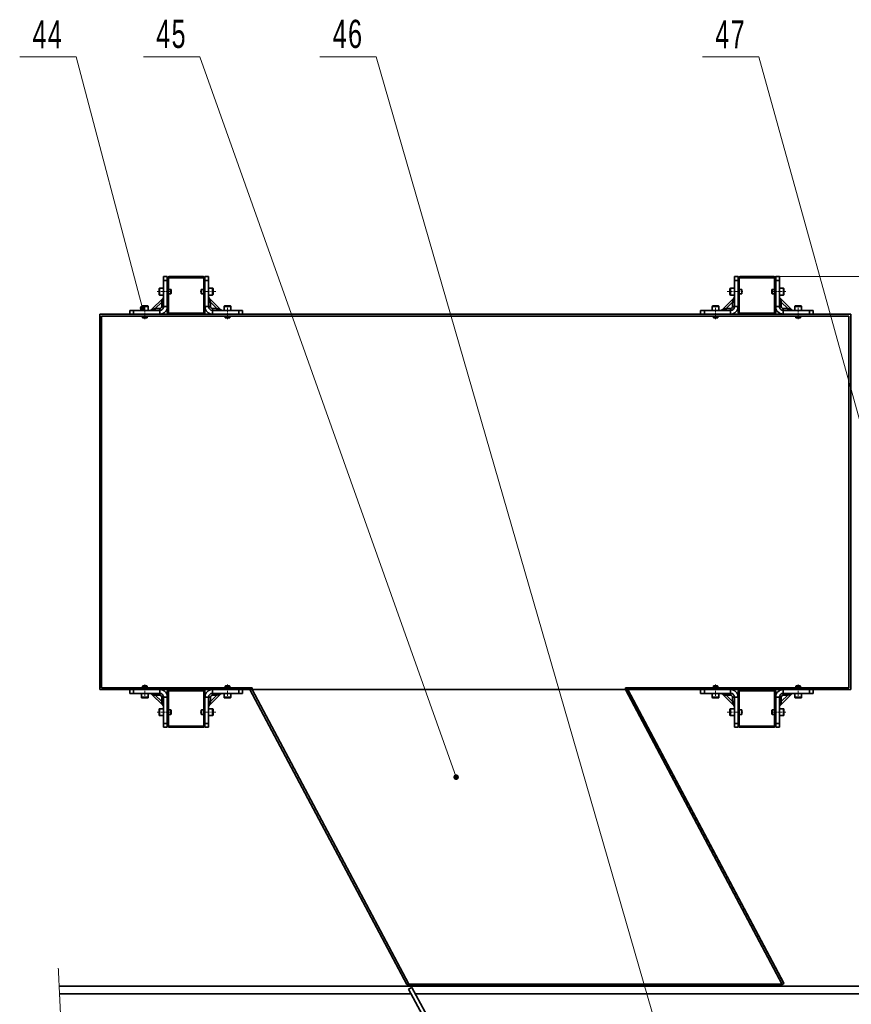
# Model space of a CAD drawing. Header units: millimetres. Extents: x -3920 to 13915, y -406 to 12209.
# Tile 7 of 88: x -662 to 1552, y 4527 to 7149. Entities that reach past the tile are written whole.
import ezdxf

# ---------------------------------------------------------------- set-up
doc = ezdxf.new("R2010")
doc.units = ezdxf.units.MM
doc.linetypes.add('HIDDEN', pattern=[1.905, 1.27, -0.635])
doc.linetypes.add('点画线', pattern=[18, 12, -2, 2, -2])
doc.layers.get('0').update_dxf_attribs({"lineweight": 35})
for name, color, linetype, lineweight in [('中心线层', 1, '点画线', 18), ('几何体', 7, 'Continuous', 35), ('尺寸线层', 3, 'Continuous', 18), ('折断线', 4, 'HIDDEN', 18), ('细实线层', 7, 'Continuous', 18)]:
    doc.layers.add(name, color=color, linetype=linetype, lineweight=lineweight)
doc.styles.add('标准', font='txt', dxfattribs={"width": 0.667})
doc.dimstyles.new('GB_尺寸', dxfattribs={"dimtxt": 3.5, "dimasz": 4, "dimexe": 2, "dimexo": 0, "dimtad": 1, "dimdsep": 46, "dimtxsty": '标准', "dimblk": '_CAXARROW', "dimcen": 0, "dimdle": 8, "dimazin": 2, "dimtfac": 0.707107, "dimtdec": 3, "dimtmove": 2, "dimatfit": 3, "dimfxl": 0, "dimfrac": 2, "dimtolj": 1, "dimarcsym": 0})

# ---------------------------------------------------------------- blocks, each defined once
blk = doc.blocks.new('*X44')
at = {"layer": '细实线层', "lineweight": 18}
h = blk.add_hatch(color=0, dxfattribs=at)
edge = h.paths.add_edge_path(flags=0)
edge.add_arc((0, 0), 7.5, 0, 360)
at = {"layer": '细实线层', "color": 0}
for p, q in [((-177, 669.5), (-327, 669.5)), ((0, 0), (-177, 669.5))]:
    blk.add_line(p, q, dxfattribs=at)
at = {"layer": '细实线层', "color": 0, "lineweight": 18, "insert": (-252, 692), "char_height": 75, "width": 255, "attachment_point": 8, "line_spacing_factor": 1.15057, "style": '标准'}
blk.add_mtext('\\T1.1;44', dxfattribs=at)
blk = doc.blocks.new('*X45')
at = {"layer": '细实线层', "lineweight": 18}
h = blk.add_hatch(color=0, dxfattribs=at)
edge = h.paths.add_edge_path(flags=0)
edge.add_arc((0, 0), 7.5, 0, 360)
at = {"layer": '细实线层', "color": 0}
for p, q in [((-682.7, 1918.7), (-832.7, 1918.7)), ((0, 0), (-682.7, 1918.7))]:
    blk.add_line(p, q, dxfattribs=at)
at = {"layer": '细实线层', "color": 0, "lineweight": 18, "insert": (-757.7, 1941.2), "char_height": 75, "width": 255, "attachment_point": 8, "line_spacing_factor": 1.15057, "style": '标准'}
blk.add_mtext('\\T1.1;45', dxfattribs=at)
blk = doc.blocks.new('*X46')
at = {"layer": '细实线层', "color": 0}
for p, q in [((-807.6, 2798.4), (-957.6, 2798.4)), ((0, 0), (-807.6, 2798.4))]:
    blk.add_line(p, q, dxfattribs=at)
at = {"layer": '细实线层', "color": 0, "lineweight": 18, "insert": (-882.6, 2820.9), "char_height": 75, "width": 255, "attachment_point": 8, "line_spacing_factor": 1.15057, "style": '标准'}
blk.add_mtext('\\T1.1;46', dxfattribs=at)
blk = doc.blocks.new('*X51')
at = {"layer": '细实线层', "lineweight": 18}
h = blk.add_hatch(color=0, dxfattribs=at)
edge = h.paths.add_edge_path(flags=0)
edge.add_arc((0, 0), 7.5, 0, 360)
at = {"layer": '细实线层', "color": 0}
for p, q in [((-689.3, 2486.7), (-839.3, 2486.7)), ((0, 0), (-689.3, 2486.7))]:
    blk.add_line(p, q, dxfattribs=at)
at = {"layer": '细实线层', "color": 0, "lineweight": 18, "insert": (-764.3, 2509.2), "char_height": 75, "width": 255, "attachment_point": 8, "line_spacing_factor": 1.15057, "style": '标准'}
blk.add_mtext('\\T1.1;47', dxfattribs=at)
blk = doc.blocks.new('*X123')
at = {"layer": '尺寸线层', "linetype": 'Continuous'}
for points in [[(3177.1, 6464.9), (3169.6, 6404.9), (3184.6, 6404.9)], [(3177.1, 1639.9), (3169.6, 1699.9), (3184.6, 1699.9)]]:
    blk.add_hatch(color=0, dxfattribs=at).paths.add_polyline_path(points, flags=0)
at = {"layer": '尺寸线层', "color": 0, "linetype": 'Continuous'}
for p, q in [((1345.7, 6464.9), (3207.1, 6464.9)), ((3177.1, 1639.9), (3177.1, 6464.9)), ((1930.7, 1639.9), (3207.1, 1639.9))]:
    blk.add_line(p, q, dxfattribs=at)
at = {"layer": '尺寸线层', "color": 0, "insert": (3141.7, 4052.4), "char_height": 52.5, "width": 192.085, "attachment_point": 5, "rotation": 90, "line_spacing_factor": 1.15057, "style": '标准'}
blk.add_mtext('\\T1.1;4825', dxfattribs=at)
blk = doc.blocks.new('_CAXARROW')
blk.add_hatch(color=0).paths.add_polyline_path([(0, 0), (-1, 0.125), (-1, -0.125)], flags=0)

msp = doc.modelspace()

# ---------------------------------------------------------------- linework, layer by layer
at = {"layer": '中心线层'}
for p, q in [((-256.926, 6424.89), (-296.428, 6424.89)), ((-140.156, 6424.89), (-181.725, 6424.89)), ((1221.505, 6424.89), (1263.074, 6424.89)), ((1338.275, 6424.89), (1377.777, 6424.89)), ((-329.327, 6351.433), (-329.327, 6388.39)), ((-109.325, 6351.433), (-109.325, 6388.39)), ((1190.674, 6351.433), (1190.674, 6388.39)), ((1410.676, 6351.433), (1410.676, 6388.39)), ((-329.327, 5378.347), (-329.327, 5341.39)), ((-109.325, 5378.347), (-109.325, 5341.39)), ((1190.674, 5378.347), (1190.674, 5341.39)), ((1410.676, 5378.347), (1410.676, 5341.39)), ((-256.926, 5304.89), (-296.428, 5304.89)), ((-140.156, 5304.89), (-181.725, 5304.89)), ((1221.505, 5304.89), (1263.074, 5304.89)), ((1338.275, 5304.89), (1377.777, 5304.89))]:
    msp.add_line(p, q, dxfattribs=at)
at = {"layer": '几何体'}
for p, q in [((-279.325, 6464.89), (-269.325, 6464.89)), ((-279.325, 6454.89), (-279.325, 6464.89)), ((-279.325, 6384.89), (-279.325, 6454.89)), ((-269.325, 6454.89), (-279.325, 6454.89)), ((-269.325, 6464.89), (-269.325, 6459.89)), ((-269.325, 6459.89), (-269.325, 6369.89)), ((-269.325, 6384.89), (-269.325, 6454.89)), ((-266.325, 6459.89), (-266.325, 6369.89)), ((-174.325, 6464.89), (-264.326, 6464.89)), ((-174.325, 6461.89), (-264.326, 6461.89)), ((-172.326, 6369.89), (-172.326, 6459.89)), ((-169.325, 6464.89), (-159.326, 6464.89)), ((-169.325, 6459.89), (-169.325, 6464.89)), ((-169.325, 6369.89), (-169.325, 6459.89)), ((-169.325, 6454.89), (-169.325, 6384.89)), ((-159.326, 6454.89), (-169.325, 6454.89)), ((-159.326, 6464.89), (-159.326, 6454.89)), ((-159.326, 6454.89), (-159.326, 6384.89)), ((1240.675, 6464.89), (1250.675, 6464.89)), ((1240.675, 6454.89), (1240.675, 6464.89)), ((1240.675, 6384.89), (1240.675, 6454.89)), ((1250.675, 6454.89), (1240.675, 6454.89)), ((1250.675, 6464.89), (1250.675, 6459.89)), ((1250.675, 6459.89), (1250.675, 6369.89)), ((1250.675, 6384.89), (1250.675, 6454.89)), ((1253.675, 6459.89), (1253.675, 6369.89)), ((1345.675, 6464.89), (1255.675, 6464.89)), ((1345.675, 6461.89), (1255.675, 6461.89)), ((1347.675, 6369.89), (1347.675, 6459.89)), ((1350.674, 6464.89), (1360.674, 6464.89)), ((1350.674, 6459.89), (1350.674, 6464.89)), ((1350.674, 6369.89), (1350.674, 6459.89)), ((1360.674, 6454.89), (1350.674, 6454.89)), ((1350.674, 6454.89), (1350.674, 6384.89)), ((1360.674, 6464.89), (1360.674, 6454.89)), ((1360.674, 6454.89), (1360.674, 6384.89)), ((-291.325, 6417.39), (-291.325, 6432.39)), ((-279.325, 6433.89), (-289.825, 6433.89)), ((-289.825, 6433.89), (-289.825, 6415.89)), ((-259.925, 6430.89), (-266.325, 6430.89)), ((-259.325, 6430.29), (-259.925, 6430.89)), ((-259.925, 6418.89), (-259.925, 6430.89)), ((-259.325, 6430.29), (-259.325, 6419.49)), ((-178.725, 6430.89), (-179.325, 6430.29)), ((-179.325, 6425.619), (-179.325, 6430.29)), ((-179.325, 6419.49), (-179.325, 6425.619)), ((-172.326, 6430.89), (-178.725, 6430.89)), ((-178.725, 6430.89), (-178.725, 6425.7)), ((-178.725, 6425.7), (-178.725, 6418.89)), ((-148.826, 6433.89), (-159.326, 6433.89)), ((-148.826, 6426.105), (-148.826, 6433.89)), ((-148.826, 6415.89), (-148.826, 6426.105)), ((-147.325, 6432.39), (-147.325, 6425.902)), ((-147.325, 6425.902), (-147.325, 6417.39)), ((1228.674, 6417.39), (1228.674, 6432.39)), ((1240.675, 6433.89), (1230.175, 6433.89)), ((1230.175, 6433.89), (1230.175, 6415.89)), ((1260.074, 6430.89), (1253.675, 6430.89)), ((1260.675, 6430.29), (1260.074, 6430.89)), ((1260.074, 6418.89), (1260.074, 6430.89)), ((1260.675, 6419.49), (1260.675, 6430.29)), ((1341.275, 6430.89), (1340.675, 6430.29)), ((1340.675, 6425.619), (1340.675, 6430.29)), ((1340.675, 6419.49), (1340.675, 6425.619)), ((1347.675, 6430.89), (1341.275, 6430.89)), ((1341.275, 6430.89), (1341.275, 6425.7)), ((1341.275, 6425.7), (1341.275, 6418.89)), ((1371.174, 6433.89), (1360.674, 6433.89)), ((1371.174, 6426.105), (1371.174, 6433.89)), ((1371.174, 6415.89), (1371.174, 6426.105)), ((1372.675, 6432.39), (1372.675, 6425.902)), ((1372.675, 6425.902), (1372.675, 6417.39)), ((-312.003, 6376.354), (-280.79, 6407.568)), ((-289.825, 6415.89), (-279.325, 6415.89)), ((-266.325, 6418.89), (-259.925, 6418.89)), ((-259.925, 6418.89), (-259.325, 6419.49)), ((-179.325, 6419.49), (-178.725, 6418.89)), ((-178.725, 6418.89), (-172.326, 6418.89)), ((-159.326, 6415.89), (-148.826, 6415.89)), ((-157.861, 6407.568), (-126.648, 6376.354)), ((1207.997, 6376.354), (1239.21, 6407.568)), ((1230.175, 6415.89), (1240.675, 6415.89)), ((1253.675, 6418.89), (1260.074, 6418.89)), ((1260.074, 6418.89), (1260.675, 6419.49)), ((1340.675, 6419.49), (1341.275, 6418.89)), ((1341.275, 6418.89), (1347.675, 6418.89)), ((1360.674, 6415.89), (1371.174, 6415.89)), ((1362.139, 6407.568), (1393.352, 6376.354)), ((-369.326, 6364.89), (-369.326, 6374.89)), ((-369.326, 6374.89), (-359.325, 6374.89)), ((-359.325, 6374.89), (-359.325, 6364.89)), ((-359.325, 6374.89), (-289.325, 6374.89)), ((-338.325, 6385.39), (-338.325, 6374.89)), ((-335.22, 6385.39), (-338.325, 6385.39)), ((-336.825, 6386.89), (-334.237, 6386.89)), ((-320.325, 6385.39), (-335.22, 6385.39)), ((-334.237, 6386.89), (-321.825, 6386.89)), ((-320.325, 6374.89), (-320.325, 6385.39)), ((-284.326, 6396.961), (-301.396, 6379.89)), ((-301.396, 6374.89), (-301.396, 6379.89)), ((-301.396, 6379.89), (-289.325, 6379.89)), ((-289.325, 6374.89), (-289.325, 6379.89)), ((-289.325, 6374.89), (-289.325, 6364.89)), ((-284.326, 6384.89), (-284.326, 6396.961)), ((-284.326, 6396.961), (-279.325, 6396.961)), ((-284.326, 6384.89), (-279.325, 6384.89)), ((-279.325, 6384.89), (-269.325, 6384.89)), ((-169.325, 6384.89), (-159.326, 6384.89)), ((-159.326, 6396.961), (-154.325, 6396.961)), ((-159.326, 6384.89), (-154.325, 6384.89)), ((-154.325, 6396.961), (-154.325, 6384.89)), ((-137.254, 6379.89), (-154.325, 6396.961)), ((-149.325, 6379.89), (-137.254, 6379.89)), ((-149.325, 6379.89), (-149.325, 6374.89)), ((-149.325, 6364.89), (-149.325, 6374.89)), ((-149.325, 6374.89), (-79.326, 6374.89)), ((-137.254, 6379.89), (-137.254, 6374.89)), ((-118.325, 6385.39), (-118.325, 6374.89)), ((-115.22, 6385.39), (-118.325, 6385.39)), ((-116.825, 6386.89), (-114.238, 6386.89)), ((-100.325, 6385.39), (-115.22, 6385.39)), ((-114.238, 6386.89), (-101.825, 6386.89)), ((-100.325, 6374.89), (-100.325, 6385.39)), ((-79.326, 6364.89), (-79.326, 6374.89)), ((-79.326, 6374.89), (-69.325, 6374.89)), ((-69.325, 6374.89), (-69.325, 6364.89)), ((1150.674, 6364.89), (1150.674, 6374.89)), ((1150.674, 6374.89), (1160.675, 6374.89)), ((1160.675, 6374.89), (1160.675, 6364.89)), ((1160.675, 6374.89), (1230.674, 6374.89)), ((1181.675, 6385.39), (1181.675, 6374.89)), ((1184.78, 6385.39), (1181.675, 6385.39)), ((1183.175, 6386.89), (1185.762, 6386.89)), ((1199.674, 6385.39), (1184.78, 6385.39)), ((1185.762, 6386.89), (1198.175, 6386.89)), ((1199.674, 6374.89), (1199.674, 6385.39)), ((1235.674, 6396.961), (1218.604, 6379.89)), ((1218.604, 6374.89), (1218.604, 6379.89)), ((1218.604, 6379.89), (1230.674, 6379.89)), ((1230.674, 6374.89), (1230.674, 6379.89)), ((1230.674, 6374.89), (1230.674, 6364.89)), ((1235.674, 6384.89), (1235.674, 6396.961)), ((1235.674, 6396.961), (1240.675, 6396.961)), ((1235.674, 6384.89), (1240.675, 6384.89)), ((1240.675, 6384.89), (1250.675, 6384.89)), ((1350.674, 6384.89), (1360.674, 6384.89)), ((1360.674, 6396.961), (1365.675, 6396.961)), ((1360.674, 6384.89), (1365.675, 6384.89)), ((1365.675, 6396.961), (1365.675, 6384.89)), ((1382.745, 6379.89), (1365.675, 6396.961)), ((1370.675, 6379.89), (1382.745, 6379.89)), ((1370.675, 6379.89), (1370.675, 6374.89)), ((1370.675, 6364.89), (1370.675, 6374.89)), ((1370.675, 6374.89), (1440.674, 6374.89)), ((1382.745, 6379.89), (1382.745, 6374.89)), ((1401.675, 6385.39), (1401.675, 6374.89)), ((1404.78, 6385.39), (1401.675, 6385.39)), ((1403.175, 6386.89), (1405.762, 6386.89)), ((1419.674, 6385.39), (1404.78, 6385.39)), ((1405.762, 6386.89), (1418.174, 6386.89)), ((1419.674, 6374.89), (1419.674, 6385.39)), ((1440.674, 6364.89), (1440.674, 6374.89)), ((1440.674, 6374.89), (1450.675, 6374.89)), ((1450.675, 6374.89), (1450.675, 6364.89)), ((-449.325, 6364.89), (-449.325, 5364.89)), ((1550.675, 6364.89), (-449.325, 6364.89)), ((1545.675, 6359.89), (-444.325, 6359.89)), ((-444.325, 6359.89), (-444.325, 5369.89)), ((-335.325, 6359.89), (-335.325, 6355.49)), ((-335.325, 6355.49), (-334.725, 6354.89)), ((-335.325, 6355.49), (-333.255, 6355.49)), ((-332.862, 6354.89), (-334.725, 6354.89)), ((-333.255, 6355.49), (-323.326, 6355.49)), ((-323.925, 6354.89), (-332.862, 6354.89)), ((-323.925, 6354.89), (-323.326, 6355.49)), ((-323.326, 6355.49), (-323.326, 6359.89)), ((-264.326, 6367.89), (-174.325, 6367.89)), ((-115.325, 6359.89), (-115.325, 6355.49)), ((-115.325, 6355.49), (-114.726, 6354.89)), ((-115.325, 6355.49), (-113.255, 6355.49)), ((-112.862, 6354.89), (-114.726, 6354.89)), ((-113.255, 6355.49), (-103.325, 6355.49)), ((-103.925, 6354.89), (-112.862, 6354.89)), ((-103.925, 6354.89), (-103.325, 6355.49)), ((-103.325, 6355.49), (-103.325, 6359.89)), ((1184.675, 6359.89), (1184.675, 6355.49)), ((1184.675, 6355.49), (1185.275, 6354.89)), ((1184.675, 6355.49), (1186.745, 6355.49)), ((1187.138, 6354.89), (1185.275, 6354.89)), ((1186.745, 6355.49), (1196.675, 6355.49)), ((1196.075, 6354.89), (1187.138, 6354.89)), ((1196.075, 6354.89), (1196.675, 6355.49)), ((1196.675, 6355.49), (1196.675, 6359.89)), ((1255.675, 6367.89), (1345.675, 6367.89)), ((1404.675, 6359.89), (1404.675, 6355.49)), ((1404.675, 6355.49), (1405.275, 6354.89)), ((1404.675, 6355.49), (1406.745, 6355.49)), ((1407.137, 6354.89), (1405.275, 6354.89)), ((1406.745, 6355.49), (1416.674, 6355.49)), ((1416.074, 6354.89), (1407.137, 6354.89)), ((1416.074, 6354.89), (1416.674, 6355.49)), ((1416.674, 6355.49), (1416.674, 6359.89)), ((1545.675, 5369.89), (1545.675, 6359.89)), ((1550.675, 5364.89), (1550.675, 6364.89)), ((-449.325, 5364.89), (-49.325, 5364.89)), ((-43.662, 5369.89), (-444.325, 5369.89)), ((-369.326, 5354.89), (-369.326, 5364.89)), ((-359.325, 5354.89), (-369.326, 5354.89)), ((-359.325, 5364.89), (-359.325, 5354.89)), ((-289.325, 5354.89), (-359.325, 5354.89)), ((-338.325, 5354.89), (-338.325, 5344.39)), ((-334.725, 5374.89), (-335.325, 5374.29)), ((-335.325, 5374.29), (-335.325, 5369.89)), ((-330.815, 5374.29), (-335.325, 5374.29)), ((-334.725, 5374.89), (-330.666, 5374.89)), ((-323.326, 5374.29), (-330.815, 5374.29)), ((-330.666, 5374.89), (-323.925, 5374.89)), ((-323.326, 5374.29), (-323.925, 5374.89)), ((-323.326, 5369.89), (-323.326, 5374.29)), ((-320.325, 5344.39), (-320.325, 5354.89)), ((-280.79, 5322.212), (-312.003, 5353.425)), ((-301.396, 5349.89), (-301.396, 5354.89)), ((-289.325, 5349.89), (-301.396, 5349.89)), ((-301.396, 5349.89), (-284.326, 5332.819)), ((-289.325, 5364.89), (-289.325, 5354.89)), ((-289.325, 5349.89), (-289.325, 5354.89)), ((-269.325, 5359.89), (-269.325, 5269.89)), ((-266.325, 5359.89), (-266.325, 5269.89)), ((-174.325, 5361.89), (-264.326, 5361.89)), ((-172.326, 5269.89), (-172.326, 5359.89)), ((-169.325, 5269.89), (-169.325, 5359.89)), ((-126.648, 5353.425), (-157.861, 5322.212)), ((-154.325, 5332.819), (-137.254, 5349.89)), ((-149.325, 5354.89), (-149.325, 5364.89)), ((-79.326, 5354.89), (-149.325, 5354.89)), ((-149.325, 5354.89), (-149.325, 5349.89)), ((-137.254, 5349.89), (-149.325, 5349.89)), ((-137.254, 5354.89), (-137.254, 5349.89)), ((-118.325, 5354.89), (-118.325, 5344.39)), ((-114.726, 5374.89), (-115.325, 5374.29)), ((-115.325, 5374.29), (-115.325, 5369.89)), ((-104.995, 5374.29), (-115.325, 5374.29)), ((-114.726, 5374.89), (-105.428, 5374.89)), ((-105.428, 5374.89), (-103.925, 5374.89)), ((-103.325, 5374.29), (-104.995, 5374.29)), ((-103.325, 5374.29), (-103.925, 5374.89)), ((-103.325, 5369.89), (-103.325, 5374.29)), ((-100.325, 5344.39), (-100.325, 5354.89)), ((-79.326, 5354.89), (-79.326, 5364.89)), ((-69.325, 5354.89), (-79.326, 5354.89)), ((-69.325, 5364.89), (-69.325, 5354.89)), ((-49.325, 5364.89), (368.169, 4579.697)), ((-43.662, 5364.89), (-49.325, 5364.89)), ((-43.662, 5364.89), (-43.662, 5369.89)), ((950.675, 5365.298), (-43.662, 5365.298)), ((372.584, 4582.044), (-43.662, 5364.89)), ((950.675, 5369.89), (950.675, 5364.89)), ((1545.675, 5369.89), (950.675, 5369.89)), ((956.338, 5364.89), (950.675, 5364.89)), ((950.675, 5364.89), (1368.169, 4579.697)), ((1372.584, 4582.044), (956.338, 5364.89)), ((956.338, 5364.89), (1550.675, 5364.89)), ((956.769, 5364.89), (1372.584, 4582.855)), ((1150.674, 5354.89), (1150.674, 5364.89)), ((1160.675, 5354.89), (1150.674, 5354.89)), ((1160.675, 5364.89), (1160.675, 5354.89)), ((1230.674, 5354.89), (1160.675, 5354.89)), ((1181.675, 5354.89), (1181.675, 5344.39)), ((1185.275, 5374.89), (1184.675, 5374.29)), ((1184.675, 5374.29), (1184.675, 5369.89)), ((1189.185, 5374.29), (1184.675, 5374.29)), ((1189.334, 5374.89), (1185.275, 5374.89)), ((1196.675, 5374.29), (1189.185, 5374.29)), ((1189.334, 5374.89), (1196.075, 5374.89)), ((1196.675, 5374.29), (1196.075, 5374.89)), ((1196.675, 5369.89), (1196.675, 5374.29)), ((1199.674, 5344.39), (1199.674, 5354.89)), ((1239.21, 5322.212), (1207.997, 5353.425)), ((1218.604, 5349.89), (1218.604, 5354.89)), ((1230.674, 5349.89), (1218.604, 5349.89)), ((1218.604, 5349.89), (1235.674, 5332.819)), ((1230.674, 5364.89), (1230.674, 5354.89)), ((1230.674, 5349.89), (1230.674, 5354.89)), ((1250.675, 5359.89), (1250.675, 5269.89)), ((1253.675, 5359.89), (1253.675, 5269.89)), ((1345.675, 5361.89), (1255.675, 5361.89)), ((1347.675, 5269.89), (1347.675, 5359.89)), ((1350.674, 5269.89), (1350.674, 5359.89)), ((1393.352, 5353.425), (1362.139, 5322.212)), ((1365.675, 5332.819), (1382.745, 5349.89)), ((1370.675, 5354.89), (1370.675, 5364.89)), ((1440.674, 5354.89), (1370.675, 5354.89)), ((1370.675, 5354.89), (1370.675, 5349.89)), ((1382.745, 5349.89), (1370.675, 5349.89)), ((1382.745, 5354.89), (1382.745, 5349.89)), ((1401.675, 5354.89), (1401.675, 5344.39)), ((1405.275, 5374.89), (1404.675, 5374.29)), ((1404.675, 5374.29), (1404.675, 5369.89)), ((1415.005, 5374.29), (1404.675, 5374.29)), ((1405.275, 5374.89), (1414.572, 5374.89)), ((1414.572, 5374.89), (1416.074, 5374.89)), ((1415.005, 5374.29), (1416.674, 5374.29)), ((1416.674, 5374.29), (1416.074, 5374.89)), ((1416.674, 5369.89), (1416.674, 5374.29)), ((1419.674, 5344.39), (1419.674, 5354.89)), ((1440.674, 5354.89), (1440.674, 5364.89)), ((1450.675, 5354.89), (1440.674, 5354.89)), ((1450.675, 5364.89), (1450.675, 5354.89)), ((-338.325, 5344.39), (-331.56, 5344.39)), ((-331.188, 5342.89), (-336.825, 5342.89)), ((-331.56, 5344.39), (-320.325, 5344.39)), ((-321.825, 5342.89), (-331.188, 5342.89)), ((-279.325, 5344.89), (-284.326, 5344.89)), ((-284.326, 5332.819), (-284.326, 5344.89)), ((-279.325, 5332.819), (-284.326, 5332.819)), ((-269.325, 5344.89), (-279.325, 5344.89)), ((-279.325, 5274.89), (-279.325, 5344.89)), ((-269.325, 5274.89), (-269.325, 5344.89)), ((-159.326, 5344.89), (-169.325, 5344.89)), ((-169.325, 5344.89), (-169.325, 5274.89)), ((-159.326, 5344.89), (-159.326, 5274.89)), ((-154.325, 5344.89), (-159.326, 5344.89)), ((-154.325, 5332.819), (-159.326, 5332.819)), ((-154.325, 5344.89), (-154.325, 5332.819)), ((-118.325, 5344.39), (-102.829, 5344.39)), ((-103.912, 5342.89), (-116.825, 5342.89)), ((-101.825, 5342.89), (-103.912, 5342.89)), ((-102.829, 5344.39), (-100.325, 5344.39)), ((1181.675, 5344.39), (1188.44, 5344.39)), ((1188.813, 5342.89), (1183.175, 5342.89)), ((1188.44, 5344.39), (1199.674, 5344.39)), ((1198.175, 5342.89), (1188.813, 5342.89)), ((1240.675, 5344.89), (1235.674, 5344.89)), ((1235.674, 5332.819), (1235.674, 5344.89)), ((1240.675, 5332.819), (1235.674, 5332.819)), ((1250.675, 5344.89), (1240.675, 5344.89)), ((1240.675, 5274.89), (1240.675, 5344.89)), ((1250.675, 5274.89), (1250.675, 5344.89)), ((1360.674, 5344.89), (1350.674, 5344.89)), ((1350.674, 5344.89), (1350.674, 5274.89)), ((1360.674, 5344.89), (1360.674, 5274.89)), ((1365.675, 5344.89), (1360.674, 5344.89)), ((1365.675, 5332.819), (1360.674, 5332.819)), ((1365.675, 5344.89), (1365.675, 5332.819)), ((1401.675, 5344.39), (1417.171, 5344.39)), ((1416.089, 5342.89), (1403.175, 5342.89)), ((1418.174, 5342.89), (1416.089, 5342.89)), ((1417.171, 5344.39), (1419.674, 5344.39)), ((-291.325, 5308.984), (-291.325, 5312.39)), ((-291.325, 5297.39), (-291.325, 5308.984)), ((-279.325, 5313.89), (-289.825, 5313.89)), ((-289.825, 5313.89), (-289.825, 5309.803)), ((-289.825, 5309.803), (-289.825, 5295.89)), ((-259.925, 5310.89), (-266.325, 5310.89)), ((-266.325, 5298.89), (-259.925, 5298.89)), ((-259.325, 5310.29), (-259.925, 5310.89)), ((-259.925, 5308.165), (-259.925, 5310.89)), ((-259.925, 5298.89), (-259.925, 5308.165)), ((-259.925, 5298.89), (-259.325, 5299.49)), ((-259.325, 5310.29), (-259.325, 5307.838)), ((-259.325, 5307.838), (-259.325, 5299.49)), ((-178.725, 5310.89), (-179.325, 5310.29)), ((-179.325, 5305.619), (-179.325, 5310.29)), ((-179.325, 5299.49), (-179.325, 5305.619)), ((-179.325, 5299.49), (-178.725, 5298.89)), ((-172.326, 5310.89), (-178.725, 5310.89)), ((-178.725, 5310.89), (-178.725, 5305.7)), ((-178.725, 5305.7), (-178.725, 5298.89)), ((-178.725, 5298.89), (-172.326, 5298.89)), ((-148.826, 5313.89), (-159.326, 5313.89)), ((-148.826, 5306.105), (-148.826, 5313.89)), ((-148.826, 5295.89), (-148.826, 5306.105)), ((-147.325, 5312.39), (-147.325, 5305.902)), ((-147.325, 5305.902), (-147.325, 5297.39)), ((1228.674, 5308.984), (1228.674, 5312.39)), ((1228.674, 5297.39), (1228.674, 5308.984)), ((1240.675, 5313.89), (1230.175, 5313.89)), ((1230.175, 5313.89), (1230.175, 5309.803)), ((1230.175, 5309.803), (1230.175, 5295.89)), ((1260.074, 5310.89), (1253.675, 5310.89)), ((1253.675, 5298.89), (1260.074, 5298.89)), ((1260.675, 5310.29), (1260.074, 5310.89)), ((1260.074, 5308.165), (1260.074, 5310.89)), ((1260.074, 5298.89), (1260.074, 5308.165)), ((1260.074, 5298.89), (1260.675, 5299.49)), ((1260.675, 5310.29), (1260.675, 5307.838)), ((1260.675, 5307.838), (1260.675, 5299.49)), ((1341.275, 5310.89), (1340.675, 5310.29)), ((1340.675, 5305.619), (1340.675, 5310.29)), ((1340.675, 5299.49), (1340.675, 5305.619)), ((1340.675, 5299.49), (1341.275, 5298.89)), ((1347.675, 5310.89), (1341.275, 5310.89)), ((1341.275, 5310.89), (1341.275, 5305.7)), ((1341.275, 5305.7), (1341.275, 5298.89)), ((1341.275, 5298.89), (1347.675, 5298.89)), ((1371.174, 5313.89), (1360.674, 5313.89)), ((1371.174, 5306.105), (1371.174, 5313.89)), ((1371.174, 5295.89), (1371.174, 5306.105)), ((1372.675, 5312.39), (1372.675, 5305.902)), ((1372.675, 5305.902), (1372.675, 5297.39)), ((-289.825, 5295.89), (-279.325, 5295.89)), ((-279.325, 5274.89), (-269.325, 5274.89)), ((-279.325, 5264.89), (-279.325, 5274.89)), ((-169.325, 5274.89), (-159.326, 5274.89)), ((-159.326, 5295.89), (-148.826, 5295.89)), ((-159.326, 5274.89), (-159.326, 5264.89)), ((1230.175, 5295.89), (1240.675, 5295.89)), ((1240.675, 5274.89), (1250.675, 5274.89)), ((1240.675, 5264.89), (1240.675, 5274.89)), ((1350.674, 5274.89), (1360.674, 5274.89)), ((1360.674, 5295.89), (1371.174, 5295.89)), ((1360.674, 5274.89), (1360.674, 5264.89)), ((-269.325, 5264.89), (-279.325, 5264.89)), ((-269.325, 5269.89), (-269.325, 5264.89)), ((-264.326, 5267.89), (-174.325, 5267.89)), ((-264.326, 5264.89), (-174.325, 5264.89)), ((-169.325, 5264.89), (-169.325, 5269.89)), ((-159.326, 5264.89), (-169.325, 5264.89)), ((1250.675, 5264.89), (1240.675, 5264.89)), ((1250.675, 5269.89), (1250.675, 5264.89)), ((1255.675, 5267.89), (1345.675, 5267.89)), ((1255.675, 5264.89), (1345.675, 5264.89)), ((1350.674, 5264.89), (1350.674, 5269.89)), ((1360.674, 5264.89), (1350.674, 5264.89)), ((1980.025, 4574.89), (-557.38, 4574.89)), ((368.169, 4579.697), (372.584, 4582.044)), ((1368.169, 4579.697), (368.169, 4579.697)), ((1367.738, 4580.507), (369.692, 4580.507)), ((372.952, 4566.927), (381.749, 4571.683)), ((1785.907, 1953.679), (372.952, 4566.927)), ((381.749, 4571.683), (1795.592, 1956.793)), ((1368.169, 4579.697), (1372.584, 4582.044)), ((1372.584, 4582.855), (1372.248, 4582.676)), ((1372.584, 4582.855), (1372.584, 4582.044)), ((379.461, 4554.89), (-556.424, 4554.89)), ((1980.025, 4554.89), (390.829, 4554.89))]:
    msp.add_line(p, q, dxfattribs=at)
for points in [[(-280.79, 6407.568), (-280.844, 6407.406), (-281.003, 6406.928), (-281.264, 6406.147), (-281.617, 6405.086), (-282.053, 6403.779), (-282.557, 6402.264), (-283.116, 6400.589), (-283.711, 6398.803), (-284.326, 6396.961)], [(-154.325, 6396.961), (-154.939, 6398.803), (-155.535, 6400.589), (-156.093, 6402.264), (-156.598, 6403.779), (-157.034, 6405.086), (-157.387, 6406.147), (-157.648, 6406.928), (-157.807, 6407.406), (-157.861, 6407.568)], [(1239.21, 6407.568), (1239.156, 6407.406), (1238.997, 6406.928), (1238.737, 6406.147), (1238.383, 6405.086), (1237.947, 6403.779), (1237.443, 6402.264), (1236.884, 6400.589), (1236.289, 6398.803), (1235.674, 6396.961)], [(1365.675, 6396.961), (1365.06, 6398.803), (1364.465, 6400.589), (1363.906, 6402.264), (1363.402, 6403.779), (1362.966, 6405.086), (1362.612, 6406.147), (1362.352, 6406.928), (1362.193, 6407.406), (1362.139, 6407.568)], [(-301.396, 6379.89), (-303.466, 6379.2), (-305.456, 6378.537), (-307.289, 6377.926), (-308.896, 6377.39), (-310.215, 6376.95), (-311.196, 6376.623), (-311.799, 6376.422), (-312.003, 6376.354)], [(-126.648, 6376.354), (-126.809, 6376.408), (-127.287, 6376.568), (-128.069, 6376.828), (-129.129, 6377.182), (-130.436, 6377.617), (-131.951, 6378.122), (-133.627, 6378.681), (-135.413, 6379.276), (-137.254, 6379.89)], [(1218.604, 6379.89), (1216.534, 6379.2), (1214.545, 6378.537), (1212.711, 6377.926), (1211.104, 6377.39), (1209.784, 6376.95), (1208.805, 6376.623), (1208.201, 6376.422), (1207.997, 6376.354)], [(1393.352, 6376.354), (1393.191, 6376.408), (1392.712, 6376.568), (1391.931, 6376.828), (1390.871, 6377.182), (1389.563, 6377.617), (1388.049, 6378.122), (1386.373, 6378.681), (1384.588, 6379.276), (1382.745, 6379.89)], [(-312.003, 5353.425), (-311.842, 5353.372), (-311.364, 5353.212), (-310.582, 5352.952), (-309.522, 5352.598), (-308.214, 5352.162), (-306.7, 5351.658), (-305.024, 5351.099), (-303.238, 5350.504), (-301.396, 5349.89)], [(-137.254, 5349.89), (-135.185, 5350.58), (-133.195, 5351.243), (-131.361, 5351.854), (-129.754, 5352.39), (-128.435, 5352.83), (-127.455, 5353.156), (-126.851, 5353.357), (-126.648, 5353.425)], [(1207.997, 5353.425), (1208.158, 5353.372), (1208.637, 5353.212), (1209.418, 5352.952), (1210.478, 5352.598), (1211.786, 5352.162), (1213.3, 5351.658), (1214.976, 5351.099), (1216.762, 5350.504), (1218.604, 5349.89)], [(1382.745, 5349.89), (1384.815, 5350.58), (1386.804, 5351.243), (1388.638, 5351.854), (1390.246, 5352.39), (1391.565, 5352.83), (1392.545, 5353.156), (1393.148, 5353.357), (1393.352, 5353.425)], [(-284.326, 5332.819), (-283.711, 5330.977), (-283.116, 5329.191), (-282.557, 5327.515), (-282.053, 5326.001), (-281.617, 5324.694), (-281.264, 5323.633), (-281.003, 5322.852), (-280.844, 5322.373), (-280.79, 5322.212)], [(-157.861, 5322.212), (-157.807, 5322.373), (-157.648, 5322.852), (-157.387, 5323.633), (-157.034, 5324.694), (-156.598, 5326.001), (-156.093, 5327.515), (-155.535, 5329.191), (-154.939, 5330.977), (-154.325, 5332.819)], [(1235.674, 5332.819), (1236.289, 5330.977), (1236.884, 5329.191), (1237.443, 5327.515), (1237.947, 5326.001), (1238.383, 5324.694), (1238.737, 5323.633), (1238.997, 5322.852), (1239.156, 5322.373), (1239.21, 5322.212)], [(1362.139, 5322.212), (1362.193, 5322.373), (1362.352, 5322.852), (1362.612, 5323.633), (1362.966, 5324.694), (1363.402, 5326.001), (1363.906, 5327.515), (1364.465, 5329.191), (1365.06, 5330.977), (1365.675, 5332.819)]]:
    msp.add_lwpolyline(points, dxfattribs=at)
for centre, radius, start, end in [((-264.326, 6459.89), 5, 90.000272, 180.00246), ((-264.326, 6459.891), 1.999, 89.981616, 180.018384), ((-174.325, 6459.89), 5, 359.99754, 90.005192), ((-174.325, 6459.891), 1.999, 359.981616, 90.018384), ((1255.674, 6459.891), 4.999, 89.985481, 180.011787), ((1255.674, 6459.891), 1.999, 89.981616, 180.018384), ((1345.675, 6459.891), 4.999, 359.988212, 90.003591), ((1345.674, 6459.889), 2.001, 0.028253, 89.971747), ((-289.825, 6432.389), 1.501, 90.019151, 179.971743), ((-148.825, 6432.39), 1.5, 359.997163, 90.011944), ((1230.175, 6432.389), 1.501, 90.019151, 179.971743), ((1371.174, 6432.389), 1.501, 0.028257, 89.980849), ((-289.825, 6417.39), 1.5, 180.012707, 269.9964), ((-284.325, 6411.103), 5, 315.001037, 0.001423), ((-154.326, 6411.103), 5, 179.998577, 224.998963), ((-148.825, 6417.389), 1.499, 269.972512, 0.018381), ((1230.175, 6417.39), 1.5, 180.012707, 269.9964), ((1235.677, 6411.102), 4.998, 314.982799, 0.006469), ((1365.672, 6411.102), 4.998, 179.993531, 225.017201), ((1371.174, 6417.39), 1.5, 270.0036, 359.987293), ((-336.826, 6385.39), 1.5, 89.988057, 180.011943), ((-321.826, 6385.389), 1.501, 0.019148, 89.980852), ((-315.538, 6379.89), 5, 269.995846, 314.998963), ((-289.326, 6384.89), 20.001, 270.001554, 359.998446), ((-289.325, 6384.89), 10, 269.999872, 0.001494), ((-289.325, 6384.89), 5, 270.000272, 0.00246), ((-149.326, 6384.889), 19.999, 179.998119, 270.001881), ((-149.325, 6384.89), 10.001, 180.00317, 269.998196), ((-149.326, 6384.89), 5, 179.99754, 270.005192), ((-123.112, 6379.89), 5, 225.001037, 270.004154), ((-116.825, 6385.39), 1.5, 90.006271, 180.011944), ((-101.825, 6385.39), 1.5, 359.988056, 89.993729), ((1183.175, 6385.389), 1.501, 90.019148, 179.980852), ((1198.175, 6385.391), 1.499, 359.956955, 90.006609), ((1204.462, 6379.89), 5, 270.001309, 314.998963), ((1230.675, 6384.89), 10, 269.99714, 0.001494), ((1230.675, 6384.89), 20, 269.99801, 0.000624), ((1230.676, 6384.889), 4.999, 269.985481, 0.011787), ((1370.675, 6384.891), 20.001, 180.003147, 269.998219), ((1370.674, 6384.89), 10, 179.998506, 270.00286), ((1370.675, 6384.89), 5, 180.006868, 269.995864), ((1396.888, 6379.89), 5, 225.001037, 269.998691), ((1403.174, 6385.391), 1.499, 89.956966, 180.043034), ((1418.174, 6385.389), 1.501, 0.019148, 89.980852), ((-264.326, 6369.89), 5, 179.994808, 269.999727), ((-264.326, 6369.89), 2, 179.986446, 270.006723), ((-174.325, 6369.89), 2, 269.993277, 0.013554), ((-174.325, 6369.89), 5, 269.994808, 0.005192), ((1255.674, 6369.889), 4.999, 179.985481, 270.014519), ((1255.675, 6369.89), 2, 179.986446, 270.006723), ((1345.674, 6369.891), 2.001, 270.039917, 359.966913), ((1345.675, 6369.889), 4.999, 269.996409, 0.01452), ((-315.539, 5349.889), 5.001, 45.002822, 89.999072), ((-289.326, 5344.889), 20, 0.001177, 89.998823), ((-289.325, 5344.89), 10, 359.998506, 90.000128), ((-289.325, 5344.89), 5, 359.998506, 89.997395), ((-264.325, 5359.89), 5, 90.002605, 180.001494), ((-264.326, 5359.89), 2, 89.993276, 180.010139), ((-174.325, 5359.89), 5, 359.998506, 90.00286), ((-174.325, 5359.89), 2, 359.989861, 90.006724), ((-149.326, 5344.89), 20, 89.999376, 180.000624), ((-149.325, 5344.889), 10.001, 90.001804, 179.99683), ((-149.326, 5344.89), 5, 89.99714, 180.001494), ((-123.112, 5349.889), 5.001, 90.000928, 134.997178), ((1204.461, 5349.889), 5.001, 45.002822, 89.993607), ((1230.674, 5344.889), 20.001, 0.003692, 89.997674), ((1230.675, 5344.89), 10, 359.998506, 90.00286), ((1230.675, 5344.891), 4.999, 359.989178, 90.012188), ((1255.674, 5359.891), 4.999, 89.987812, 180.010822), ((1255.675, 5359.89), 2, 89.993276, 180.010139), ((1345.675, 5359.891), 4.999, 359.989178, 90.001259), ((1345.674, 5359.889), 2.001, 0.036503, 89.960081), ((1370.674, 5344.89), 20, 89.99801, 180.000624), ((1370.674, 5344.89), 10, 89.99714, 180.001494), ((1370.675, 5344.889), 5.001, 90.006468, 179.992166), ((1396.888, 5349.889), 5.001, 90.006393, 134.997178), ((-336.826, 5344.39), 1.5, 179.984838, 270.019715), ((-321.826, 5344.39), 1.5, 270.011374, 359.984073), ((-116.826, 5344.39), 1.5, 179.984836, 270.001502), ((-101.825, 5344.39), 1.5, 269.998498, 0.015164), ((1183.175, 5344.39), 1.5, 180.015927, 269.988626), ((1198.175, 5344.389), 1.499, 269.985617, 0.046266), ((1403.174, 5344.389), 1.499, 179.953749, 270.050805), ((1418.174, 5344.39), 1.5, 270.011374, 359.984073), ((-289.825, 5312.389), 1.5, 90.011374, 179.984073), ((-284.325, 5318.677), 5, 359.998577, 44.998963), ((-154.326, 5318.677), 5, 135.001037, 180.001423), ((-148.825, 5312.39), 1.5, 359.984838, 90.019715), ((1230.175, 5312.389), 1.5, 90.011374, 179.984073), ((1235.677, 5318.677), 4.998, 359.993531, 45.017201), ((1365.672, 5318.677), 4.998, 134.982799, 180.006469), ((1371.174, 5312.389), 1.5, 0.015927, 89.988626), ((-289.825, 5297.39), 1.5, 180.015927, 269.988626), ((-148.825, 5297.389), 1.5, 269.980285, 0.015162), ((1230.175, 5297.39), 1.5, 180.015927, 269.988626), ((1371.174, 5297.39), 1.5, 270.011374, 359.984073), ((-264.325, 5269.89), 5, 179.998506, 269.997395), ((-264.326, 5269.889), 2, 179.989861, 270.006724), ((-174.325, 5269.889), 2, 269.993276, 0.010139), ((-174.325, 5269.89), 5, 269.99714, 0.001494), ((1255.674, 5269.889), 4.999, 179.989178, 270.012188), ((1255.675, 5269.889), 2, 179.989861, 270.006724), ((1345.674, 5269.891), 2.001, 270.039919, 359.963497), ((1345.675, 5269.889), 4.999, 269.998741, 0.010822)]:
    msp.add_arc(centre, radius, start, end, dxfattribs=at)
at = {"layer": '折断线'}
msp.add_line((-559.656, 4622.515), (-529.656, 3994.952), dxfattribs=at)

# ---------------------------------------------------------------- block references
at = {"layer": '细实线层'}
for name, p in [('*X44', (-335.416, 6380.846)), ('*X45', (499.697, 5131.677)), ('*X46', (1094.639, 4251.943)), ('*X51', (1994.969, 4563.599))]:
    msp.add_blockref(name, p, dxfattribs=at)

# ---------------------------------------------------------------- dimensions: what is measured, and where the dimension line sits
at = {"layer": '尺寸线层'}
dim = msp.add_linear_dim(base=(3177.051, 6464.89), p1=(1930.674, 1639.89), p2=(1345.675, 6464.89), angle=90, dimstyle='GB_尺寸', override={"dimscale": 15, "dimsah": 1, "dimtfill": 1, "dimtzin": 0}, dxfattribs=at)
dim.commit()
dim.dimension.update_dxf_attribs({"geometry": '*X123', "text_midpoint": (3141.709, 4052.39), "dimtype": 160})

doc.saveas('drawing.dxf')
